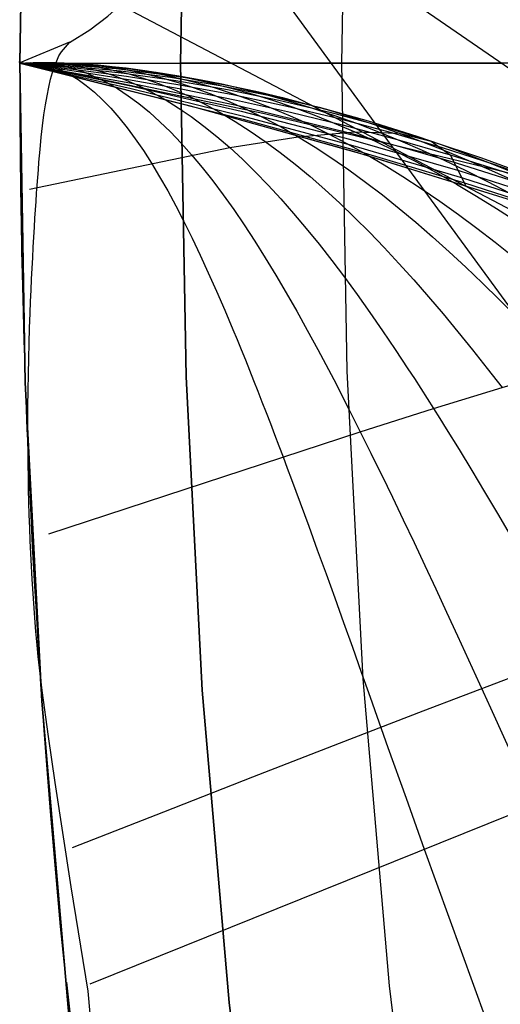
# Model space of a CAD drawing. Header units: millimetres. Extents: x -58 to 58, y -58 to 58.
# Tile 18 of 95: x -57.5 to -54.51, y -5.85 to 0.27. Entities that reach past the tile are written whole.
import ezdxf

# ---------------------------------------------------------------- set-up
doc = ezdxf.new("R2010")
doc.units = ezdxf.units.MM
doc.header["$MEASUREMENT"] = 0
doc.layers.add('Predefinito', color=5, linetype='Continuous')

msp = doc.modelspace()

# ---------------------------------------------------------------- linework, layer by layer
at = {"layer": 'Predefinito'}
for points in [[(-57.5, 0), (-57.4652, 2.0012), (-57.3607, 4), (-57.1867, 5.9939), (-56.9435, 7.9806)], [(-57.1919, 5.9446), (-57.363, 3.967), (-57.4657, 1.9847), (-57.5, 0)], [(-57.5, 0), (-57.4657, 1.9847), (-57.363, 3.967), (-57.1919, 5.9446)], [(-56.5, 0), (-56.4663, 1.9502), (-56.3654, 3.898), (-56.1972, 5.8412)], [(-56.1972, 5.8412), (-56.3654, 3.898), (-56.4663, 1.9502), (-56.5, 0)], [(-55.2026, 5.7378), (-55.3678, 3.829), (-55.4669, 1.9156), (-55.5, 0)], [(-46.9533, -4.5197), (-47.2728, -4.2924), (-47.5999, -4.0687), (-47.9347, -3.8486), (-48.2773, -3.6323), (-48.6279, -3.4197), (-48.9866, -3.2109), (-49.3534, -3.0059), (-50.1123, -2.6073), (-50.9054, -2.2243), (-51.7337, -1.8572), (-52.5984, -1.5061), (-53.5002, -1.1713), (-54.4404, -0.853), (-55.4197, -0.5515), (-56.4392, -0.2671), (-57.5, 0)], [(-56.5, 0), (-55.5, 0)], [(-57.5, 0), (-57.4657, -1.9847), (-57.363, -3.967), (-57.1919, -5.9446), (-56.9526, -7.9151), (-56.6455, -9.8761), (-56.2709, -11.8254), (-55.8292, -13.7607), (-55.3209, -15.6795), (-54.7468, -17.5796), (-54.1074, -19.4588), (-53.4035, -21.3147), (-52.636, -23.1453)], [(-52.636, -23.1453), (-53.4035, -21.3147), (-54.1074, -19.4588), (-54.7468, -17.5796), (-55.3209, -15.6795), (-55.8292, -13.7607), (-56.2709, -11.8254), (-56.6455, -9.8761), (-56.9526, -7.9151), (-57.1919, -5.9446), (-57.363, -3.967), (-57.4657, -1.9847), (-57.5, 0)], [(-46.9272, -4.5387), (-47.2454, -4.3115), (-47.5711, -4.088), (-47.9046, -3.8681), (-48.2458, -3.6519), (-48.5949, -3.4394), (-48.952, -3.2306), (-49.3173, -3.0257), (-50.0728, -2.6272), (-50.8624, -2.2442), (-51.6871, -1.877), (-52.5479, -1.5257), (-53.4456, -1.1907), (-54.3814, -0.8721), (-55.3562, -0.5702), (-56.371, -0.2853), (-57.4267, -0.0176)], [(-51.7206, -22.7428), (-52.4747, -20.944), (-53.1664, -19.1203), (-53.7946, -17.2738), (-54.3588, -15.4068), (-54.8582, -13.5213), (-55.2922, -11.6198), (-55.6604, -9.7044), (-55.9621, -7.7774), (-56.1972, -5.8412), (-56.3654, -3.898), (-56.4663, -1.9502), (-56.5, 0)], [(-56.5, 0), (-56.4663, -1.9502), (-56.3654, -3.898), (-56.1972, -5.8412), (-55.9621, -7.7774), (-55.6604, -9.7044), (-55.2922, -11.6198), (-54.8582, -13.5213), (-54.3588, -15.4068), (-53.7946, -17.2738), (-53.1664, -19.1203), (-52.4747, -20.944), (-51.7206, -22.7428)], [(56.5, 0), (-56.5, 0)], [(-55.5, 0), (-55.4669, -1.9156), (-55.3678, -3.829), (-55.2026, -5.7378), (-54.9717, -7.6398), (-54.6752, -9.5326), (-54.3136, -11.4141), (-53.8873, -13.282), (-53.3967, -15.1341), (-52.8425, -16.9681), (-52.2254, -18.7819), (-51.546, -20.5734), (-50.8051, -22.3403)]]:
    msp.add_lwpolyline(points, dxfattribs=at)
at = {"layer": 'Predefinito', "extrusion": (0.999999, -2.65723e-06, 0.001362)}
msp.add_lwpolyline([(-0.0002, 320.078), (0.507, 60.0773)], dxfattribs=at)
at = {"layer": 'Predefinito', "extrusion": (-3.64696e-06, 9.08447e-06, 1)}
msp.add_lwpolyline([(-57.1456, 0.5066), (-49.2276, -3.6494), (-48.6645, -3.965), (-48.1107, -4.2954), (-47.8375, -4.468), (-47.5674, -4.6453), (-47.0367, -5.0138), (-46.5192, -5.3993), (-46.0152, -5.8005), (-45.5221, -6.2189), (-45.0437, -6.6519), (-44.5806, -7.0994), (-44.1336, -7.5614), (-43.7017, -8.0393), (-43.2867, -8.531), (-42.8886, -9.0355), (-42.5074, -9.5522), (-42.1422, -10.0813), (-41.7937, -10.6209), (-41.4615, -11.1701), (-41.1452, -11.7281), (-40.8439, -12.2949), (-40.5574, -12.8689), (-40.2849, -13.4495), (-40.0258, -14.0358), (-39.779, -14.6275), (-39.5441, -15.2238), (-39.1067, -16.4283), (-38.7087, -17.6461), (-38.3503, -18.8761), (-38.0333, -20.1169), (-37.7586, -21.3679), (-37.6376, -21.9965), (-37.5277, -22.6272), (-37.429, -23.2599), (-37.3416, -23.8945), (-37.2658, -24.5298), (-37.2017, -25.1666), (-37.1494, -25.8045), (-37.109, -26.4434), (-37.0807, -27.082), (-37.0646, -27.7214), (-37.0609, -28.3614), (-37.0696, -29.0021), (-37.0909, -29.6414), (-37.1248, -30.2807), (-37.1712, -30.9193), (-37.2301, -31.5565), (-37.3017, -32.1919), (-37.3861, -32.8258), (-37.4836, -33.4585), (-37.5944, -34.0907), (-37.7181, -34.7195), (-37.8544, -35.3465), (-38.0028, -35.9698), (-38.1624, -36.5877), (-38.336, -37.2097), (-38.5213, -37.8243), (-38.7191, -38.4318), (-38.9303, -39.0322), (-39.1578, -39.6333), (-39.8911, -41.4123)], dxfattribs=at)
at = {"layer": 'Predefinito', "extrusion": (-3.66632e-05, 0.999992, -0.003919)}
msp.add_lwpolyline([(57.1898, 34.1556), (57.5, 1)], dxfattribs=at)
at = {"layer": 'Predefinito', "extrusion": (1, 0, 0)}
for points in [[(0, 320), (0, 345)], [(0, 359), (0, 345)]]:
    msp.add_lwpolyline(points, dxfattribs=at)
at = {"layer": 'Predefinito', "extrusion": (1.9546e-05, -1.89454e-05, 1)}
msp.add_lwpolyline([(-35.3565, -17.8847), (-35.8344, -16.6585), (-36.3551, -15.4451), (-36.6592, -14.7839), (-36.9767, -14.1275), (-37.3087, -13.4766), (-37.6563, -12.8318), (-38.0205, -12.194), (-38.4023, -11.564), (-38.8026, -10.9431), (-39.2224, -10.3324), (-39.6624, -9.7328), (-40.1231, -9.1457), (-40.6045, -8.5722), (-41.1071, -8.0134), (-41.3664, -7.74), (-41.6309, -7.4706), (-41.9006, -7.2055), (-42.1755, -6.9446), (-42.4554, -6.6882), (-42.7403, -6.4363), (-43.0301, -6.1889), (-43.3248, -5.9463), (-43.9284, -5.4756), (-44.5498, -5.0245), (-45.1876, -4.5932), (-45.8403, -4.1822), (-46.5067, -3.7915), (-47.1857, -3.4208), (-47.8763, -3.0694), (-48.5778, -2.7369), (-49.2891, -2.4226), (-50.0092, -2.126), (-50.7369, -1.8465), (-51.4713, -1.5836), (-52.2114, -1.3365), (-52.9564, -1.1046), (-53.7061, -0.8872), (-54.4599, -0.6836), (-55.9777, -0.315), (-57.5063, 0.0061)], dxfattribs=at)
at = {"layer": 'Predefinito', "extrusion": (0, 1, 0)}
for points in [[(57.5, 1), (57.4994, 0.9659), (57.4977, 0.9318), (57.4948, 0.8977), (57.4907, 0.8638), (57.4855, 0.8301), (57.4791, 0.7965), (57.4716, 0.7632), (57.4629, 0.7302), (57.4531, 0.6975), (57.4423, 0.6651), (57.4303, 0.6331), (57.4172, 0.6016), (57.4031, 0.5705), (57.3879, 0.5399), (57.3717, 0.5099), (57.3544, 0.4804), (57.3362, 0.4515), (57.317, 0.4233), (57.2968, 0.3958), (57.2757, 0.3689), (57.2537, 0.3428), (57.2308, 0.3174), (57.2071, 0.2929), (57.1826, 0.2692), (57.1572, 0.2463), (57.1311, 0.2243), (57.1042, 0.2032), (57.0767, 0.183), (57.0485, 0.1638), (57.0196, 0.1456), (56.9901, 0.1283), (56.9601, 0.1121), (56.9295, 0.0969), (56.8984, 0.0828), (56.8669, 0.0697), (56.8349, 0.0577), (56.8025, 0.0469), (56.7698, 0.0371), (56.7368, 0.0284), (56.7035, 0.0209), (56.6699, 0.0145), (56.6362, 0.0093), (56.6023, 0.0052), (56.5682, 0.0023), (56.5341, 0.0006), (56.5, 0)], [(57.5, 359), (57.4994, 359.0341), (57.4977, 359.0682), (57.4948, 359.1023), (57.4907, 359.1362), (57.4855, 359.1699), (57.4791, 359.2035), (57.4716, 359.2368), (57.4629, 359.2698), (57.4531, 359.3025), (57.4423, 359.3349), (57.4303, 359.3669), (57.4172, 359.3984), (57.4031, 359.4295), (57.3879, 359.4601), (57.3717, 359.4901), (57.3544, 359.5196), (57.3362, 359.5485), (57.317, 359.5767), (57.2968, 359.6042), (57.2757, 359.6311), (57.2537, 359.6572), (57.2308, 359.6826), (57.2071, 359.7071), (57.1826, 359.7308), (57.1572, 359.7537), (57.1311, 359.7757), (57.1042, 359.7968), (57.0767, 359.817), (57.0485, 359.8362), (57.0196, 359.8544), (56.9901, 359.8717), (56.9601, 359.8879), (56.9295, 359.9031), (56.8984, 359.9172), (56.8669, 359.9303), (56.8349, 359.9423), (56.8025, 359.9531), (56.7698, 359.9629), (56.7368, 359.9716), (56.7035, 359.9791), (56.6699, 359.9855), (56.6362, 359.9907), (56.6023, 359.9948), (56.5682, 359.9977), (56.5341, 359.9994), (56.5, 360)], [(55.5, 360), (55.4659, 359.9994), (55.4318, 359.9977), (55.3977, 359.9948), (55.3638, 359.9907), (55.3301, 359.9855), (55.2965, 359.9791), (55.2632, 359.9716), (55.2302, 359.9629), (55.1975, 359.9531), (55.1651, 359.9423), (55.1331, 359.9303), (55.1016, 359.9172), (55.0705, 359.9031), (55.0399, 359.8879), (55.0099, 359.8717), (54.9804, 359.8544), (54.9515, 359.8362), (54.9233, 359.817), (54.8958, 359.7968), (54.8689, 359.7757), (54.8428, 359.7537), (54.8174, 359.7308), (54.7929, 359.7071), (54.7692, 359.6826), (54.7463, 359.6572), (54.7243, 359.6311), (54.7032, 359.6042), (54.683, 359.5767), (54.6638, 359.5485), (54.6456, 359.5196), (54.6283, 359.4901), (54.6121, 359.4601), (54.5969, 359.4295), (54.5828, 359.3984), (54.5697, 359.3669), (54.5577, 359.3349), (54.5469, 359.3025), (54.5371, 359.2698), (54.5284, 359.2368), (54.5209, 359.2035), (54.5145, 359.1699), (54.5093, 359.1362), (54.5052, 359.1023), (54.5023, 359.0682), (54.5006, 359.0341), (54.5, 359)]]:
    msp.add_lwpolyline(points, dxfattribs=at)
at = {"layer": 'Predefinito'}
for points in [[(-56.4892, 1.368, 49.8067), (-49.1867, -3.6566, 48.9245), (-48.6788, -4.0394, 48.868), (-48.1799, -4.4379, 48.8155), (-47.692, -4.851, 48.7668), (-47.2154, -5.2776, 48.721), (-46.7502, -5.7169, 48.6772), (-46.2939, -6.1707, 48.6345), (-45.8498, -6.6363, 48.5934), (-45.4184, -7.1135, 48.5542), (-45.0002, -7.6024, 48.5173), (-44.5944, -8.1043, 48.4829), (-44.2023, -8.6173, 48.4509), (-43.824, -9.1406, 48.4214)], [(-57.1899, 0.13, 34.1553), (-57.0641, 0.2084, 34.9157), (-56.9531, 0.2918, 35.6839), (-56.8571, 0.3778, 36.4595), (-56.7763, 0.464, 37.2423), (-56.7105, 0.5482, 38.033), (-56.659, 0.6285, 38.8296), (-56.6208, 0.7036, 39.6316), (-56.5949, 0.772, 40.4381), (-56.5753, 0.8848, 42.0581), (-56.59, 0.9637, 43.6876), (-56.6302, 1.0072, 45.3244), (-56.6884, 1.0161, 46.963), (-56.7581, 0.9921, 48.5993), (-57.104, 0.5998, 56.7527), (-57.1358, 0.5383, 58.3769), (-57.1458, 0.5072, 59.9996)], [(-56.2303, 0.9136, 39.6005), (-52.4274, -4.2898, 38.6534), (-51.733, -5.2676, 38.4951), (-51.0503, -6.2743, 38.3612), (-50.3841, -7.3069, 38.2438), (-49.7324, -8.3695, 38.1326), (-49.1007, -9.4546, 38.0309), (-48.4882, -10.5647, 37.9427), (-47.8975, -11.6945, 37.8674), (-47.3273, -12.8444, 37.803), (-46.7783, -14.0092, 37.7501), (-46.2485, -15.1878, 37.709), (-45.7367, -16.3766, 37.6798), (-44.7589, -18.7781, 37.6564), (-43.8345, -21.198, 37.6798), (-42.9648, -23.6305, 37.7501)], [(-57.0753, -5.7715, 30.2004), (-57.1807, -5.1226, 30.1728), (-57.2797, -4.4736, 30.1558), (-57.3212, -4.187, 30.1532), (-57.3597, -3.9007, 30.1572), (-57.377, -3.7595, 30.163), (-57.3849, -3.6891, 30.1676), (-57.3921, -3.6188, 30.1737), (-57.396, -3.5763, 30.1783), (-57.3996, -3.534, 30.1836), (-57.4061, -3.4498, 30.1959), (-57.4146, -3.3284, 30.2165), (-57.4221, -3.2079, 30.2398), (-57.4287, -3.0883, 30.266), (-57.4343, -2.9696, 30.2955), (-57.4376, -2.8887, 30.3178), (-57.4404, -2.8087, 30.3414), (-57.4428, -2.7294, 30.3666), (-57.4448, -2.651, 30.3933), (-57.4463, -2.5732, 30.4216), (-57.4475, -2.4961, 30.4514), (-57.4484, -2.4197, 30.4828), (-57.4489, -2.3439, 30.5159), (-57.449, -2.2375, 30.5656), (-57.4485, -2.1337, 30.6181), (-57.4474, -2.0322, 30.6733), (-57.4458, -1.9329, 30.7313), (-57.4437, -1.8356, 30.7922), (-57.4411, -1.7402, 30.856), (-57.4381, -1.6466, 30.9227), (-57.4348, -1.5546, 30.9925), (-57.432, -1.4824, 31.0502), (-57.4289, -1.4118, 31.1093), (-57.4258, -1.3428, 31.1699), (-57.4225, -1.2753, 31.2318), (-57.4191, -1.2093, 31.2951), (-57.4155, -1.1445, 31.3598), (-57.4119, -1.0811, 31.426), (-57.4083, -1.0189, 31.4935), (-57.405, -0.9643, 31.555), (-57.4016, -0.911, 31.6173), (-57.3982, -0.8589, 31.6805), (-57.3948, -0.808, 31.7445), (-57.3913, -0.7583, 31.8094), (-57.3877, -0.7097, 31.8753), (-57.384, -0.6623, 31.9421), (-57.3802, -0.6161, 32.0099), (-57.3731, -0.5354, 32.1352), (-57.3656, -0.4595, 32.2623), (-57.3577, -0.3882, 32.3914), (-57.3492, -0.3216, 32.5226), (-57.34, -0.2595, 32.656), (-57.3301, -0.2018, 32.7919), (-57.3194, -0.1483, 32.9305), (-57.3077, -0.099, 33.0718), (-57.2961, -0.0571, 33.2051), (-57.2836, -0.019, 33.3394), (-57.2702, 0.0152, 33.4749), (-57.2558, 0.0454, 33.6118), (-57.2482, 0.0587, 33.6792), (-57.2403, 0.0707, 33.7469), (-57.1899, 0.13, 34.1553)], [(-57.5, 0, 337.5), (-57.4021, 0.0051, 337.6558), (-57.3047, 0.0053, 337.8116), (-57.2076, 0.0006, 337.967), (-57.1108, -0.0089, 338.1219), (-57.0144, -0.0232, 338.2762), (-56.9183, -0.0423, 338.4296), (-56.8226, -0.0661, 338.5821), (-56.7271, -0.0946, 338.7335), (-56.632, -0.1277, 338.8836), (-56.5372, -0.1654, 339.0321), (-56.4426, -0.2077, 339.1791), (-56.3484, -0.2545, 339.3242), (-56.2543, -0.3058, 339.4674), (-56.1606, -0.3615, 339.6085), (-56.0671, -0.4217, 339.7472), (-55.9738, -0.4862, 339.8835), (-55.8808, -0.555, 340.0171), (-55.788, -0.628, 340.1479), (-55.6954, -0.7051, 340.2758), (-55.6029, -0.7861, 340.4005), (-55.5106, -0.8709, 340.522), (-55.4185, -0.9593, 340.64), (-55.3265, -1.0513, 340.7543), (-55.2346, -1.1467, 340.8648), (-55.1428, -1.2453, 340.9714), (-55.0512, -1.347, 341.0739), (-54.9595, -1.4518, 341.172), (-54.868, -1.5594, 341.2657), (-54.7765, -1.6697, 341.3548), (-54.685, -1.7826, 341.4391), (-54.5935, -1.8979, 341.5184), (-54.502, -2.0156, 341.5926)], [(-57.5, 0, 338.75), (-57.4163, 0.0049, 338.9121), (-57.3329, 0.0045, 339.0741), (-57.2499, -0.0011, 339.2358), (-57.1672, -0.0117, 339.3971), (-57.0848, -0.0275, 339.5576), (-57.0026, -0.0483, 339.7174), (-56.9208, -0.0741, 339.8761), (-56.8392, -0.1049, 340.0337), (-56.7579, -0.1405, 340.1899), (-56.6768, -0.1811, 340.3445), (-56.596, -0.2264, 340.4975), (-56.5153, -0.2766, 340.6485), (-56.4349, -0.3314, 340.7975), (-56.3547, -0.391, 340.9442), (-56.2747, -0.4552, 341.0884), (-56.1949, -0.524, 341.2301), (-56.1152, -0.5974, 341.3689), (-56.0357, -0.6752, 341.5048), (-55.9563, -0.7572, 341.6376), (-55.877, -0.8434, 341.767), (-55.7978, -0.9335, 341.893), (-55.7187, -1.0275, 342.0152), (-55.6396, -1.1252, 342.1336), (-55.5606, -1.2264, 342.248), (-55.4817, -1.3311, 342.3582), (-55.4027, -1.439, 342.4639), (-55.3237, -1.55, 342.5651), (-55.2448, -1.6639, 342.6616), (-55.1657, -1.7807, 342.7531), (-55.0866, -1.9002, 342.8395), (-55.0471, -1.9609, 342.8808), (-55.0075, -2.0222, 342.9207), (-54.9679, -2.0841, 342.9592), (-54.9282, -2.1466, 342.9964), (-54.8886, -2.2097, 343.0321), (-54.8489, -2.2733, 343.0665), (-54.7694, -2.402, 343.1313), (-54.6899, -2.5328, 343.1911), (-54.6102, -2.6654, 343.2462), (-54.5305, -2.7997, 343.2968), (-54.4508, -2.9356, 343.3434)], [(-57.5, 0, 336.25), (-57.3891, 0.0047, 336.3986), (-57.2787, 0.0049, 336.5469), (-57.1686, 0.0005, 336.695), (-57.0589, -0.0085, 336.8426), (-56.9496, -0.0219, 336.9896), (-56.8407, -0.0398, 337.1359), (-56.7321, -0.0622, 337.2811), (-56.6239, -0.0889, 337.4253), (-56.516, -0.12, 337.5683), (-56.4085, -0.1554, 337.7099), (-56.3013, -0.1951, 337.8499), (-56.1944, -0.2391, 337.9882), (-56.0878, -0.2873, 338.1247), (-55.9816, -0.3397, 338.2591), (-55.8756, -0.3963, 338.3914), (-55.7699, -0.4569, 338.5214), (-55.6645, -0.5217, 338.6489), (-55.5594, -0.5904, 338.7737), (-55.4545, -0.663, 338.8958), (-55.3498, -0.7392, 339.015), (-55.2454, -0.8191, 339.131), (-55.1412, -0.9025, 339.2439), (-55.0372, -0.9892, 339.3533), (-54.9334, -1.0791, 339.4591), (-54.8297, -1.1721, 339.5613), (-54.7262, -1.2682, 339.6596), (-54.6228, -1.367, 339.7539), (-54.5196, -1.4686, 339.844), (-54.4165, -1.5729, 339.9298)], [(-57.5, 0, 340), (-57.4315, 0.004, 340.1674), (-57.3633, 0.0026, 340.3347), (-57.2953, -0.0044, 340.5017), (-57.2276, -0.0167, 340.6682), (-57.1602, -0.0344, 340.8341), (-57.093, -0.0575, 340.9991), (-57.026, -0.0858, 341.1631), (-56.9592, -0.1193, 341.3259), (-56.8927, -0.158, 341.4872), (-56.8263, -0.2018, 341.647), (-56.7601, -0.2507, 341.8049), (-56.694, -0.3046, 341.9609), (-56.6281, -0.3635, 342.1147), (-56.5624, -0.4274, 342.2661), (-56.4967, -0.4961, 342.415), (-56.4312, -0.5696, 342.5611), (-56.3658, -0.6479, 342.7043), (-56.3004, -0.7309, 342.8444), (-56.2351, -0.8183, 342.9811), (-56.1699, -0.91, 343.1143), (-56.1046, -1.0059, 343.2439), (-56.0394, -1.1059, 343.3696), (-55.9741, -1.2096, 343.4911), (-55.9089, -1.3171, 343.6085), (-55.8435, -1.4281, 343.7213), (-55.7781, -1.5425, 343.8296), (-55.7126, -1.6601, 343.933), (-55.647, -1.7808, 344.0313), (-55.6142, -1.8423, 344.0786), (-55.5813, -1.9045, 344.1245), (-55.5484, -1.9673, 344.1691), (-55.5154, -2.0309, 344.2123), (-55.4824, -2.0951, 344.254), (-55.4493, -2.1599, 344.2944), (-55.4162, -2.2253, 344.3333), (-55.3831, -2.2913, 344.3708), (-55.3499, -2.358, 344.4068), (-55.3167, -2.4251, 344.4413), (-55.2834, -2.4928, 344.4744), (-55.25, -2.5611, 344.5062), (-55.1832, -2.699, 344.5657), (-55.1162, -2.8389, 344.6202), (-55.049, -2.9805, 344.6701), (-54.9817, -3.1236, 344.7156), (-54.9141, -3.2683, 344.7571), (-54.8465, -3.4142, 344.7949), (-54.7787, -3.5614, 344.8293), (-54.7107, -3.7096, 344.8607), (-54.5745, -4.0085, 344.9156), (-54.3006, -4.6126, 345.0032)], [(-57.5, 0, 335), (-57.3773, 0.0037, 335.1403), (-57.2551, 0.0031, 335.2804), (-57.1333, -0.0017, 335.4202), (-57.0118, -0.0107, 335.5595), (-56.8908, -0.0239, 335.6983), (-56.7702, -0.0412, 335.8363), (-56.65, -0.0627, 335.9734), (-56.5301, -0.0883, 336.1095), (-56.4106, -0.1179, 336.2445), (-56.2915, -0.1516, 336.3781), (-56.1728, -0.1893, 336.5103), (-56.0544, -0.231, 336.6409), (-55.9363, -0.2766, 336.7697), (-55.8187, -0.3262, 336.8967), (-55.7013, -0.3797, 337.0217), (-55.5843, -0.437, 337.1445), (-55.4676, -0.4982, 337.2649), (-55.3512, -0.5631, 337.383), (-55.2351, -0.6316, 337.4984), (-55.1193, -0.7037, 337.6111), (-55.0037, -0.7791, 337.721), (-54.8885, -0.8578, 337.8278), (-54.7734, -0.9397, 337.9315), (-54.6587, -1.0246, 338.0318), (-54.5441, -1.1125, 338.1287), (-54.4298, -1.2033, 338.2221)], [(-57.5, 0, 341.25), (-57.4476, 0.0027, 341.4216), (-57.3954, -0.0003, 341.5931), (-57.3434, -0.0091, 341.7644), (-57.2916, -0.0236, 341.9352), (-57.24, -0.0437, 342.1054), (-57.1886, -0.0694, 342.2747), (-57.1373, -0.1006, 342.443), (-57.0862, -0.1374, 342.61), (-57.0353, -0.1795, 342.7755), (-56.9844, -0.227, 342.9394), (-56.9337, -0.2798, 343.1014), (-56.883, -0.3379, 343.2614), (-56.8325, -0.4012, 343.419), (-56.782, -0.4697, 343.5743), (-56.7315, -0.5433, 343.7268), (-56.6811, -0.622, 343.8765), (-56.6307, -0.7056, 344.023), (-56.5803, -0.7941, 344.1664), (-56.5299, -0.8872, 344.3062), (-56.4794, -0.9849, 344.4423), (-56.4289, -1.0869, 344.5746), (-56.3783, -1.1931, 344.7028), (-56.3276, -1.3032, 344.8267), (-56.2768, -1.4173, 344.9461), (-56.2258, -1.535, 345.0608), (-56.2002, -1.5952, 345.1164), (-56.1747, -1.6562, 345.1707), (-56.149, -1.7181, 345.2237), (-56.1233, -1.7808, 345.2754), (-56.0976, -1.8443, 345.3258), (-56.0718, -1.9086, 345.3749), (-56.046, -1.9736, 345.4225), (-56.0201, -2.0394, 345.4688), (-55.9941, -2.1058, 345.5137), (-55.9681, -2.173, 345.5571), (-55.942, -2.2408, 345.599), (-55.9158, -2.3093, 345.6395), (-55.8896, -2.3785, 345.6784), (-55.8633, -2.4482, 345.7157), (-55.8369, -2.5185, 345.7515), (-55.8105, -2.5894, 345.7858), (-55.7839, -2.6608, 345.8185), (-55.7573, -2.7328, 345.8499), (-55.7306, -2.8053, 345.8798), (-55.7039, -2.8783, 345.9084), (-55.6501, -3.0256, 345.9616), (-55.5961, -3.1748, 346.0099), (-55.5419, -3.3255, 346.0536), (-55.4873, -3.4777, 346.0931), (-55.4325, -3.6312, 346.1287), (-55.3775, -3.7858, 346.1608), (-55.3222, -3.9415, 346.1897), (-55.2109, -4.2552, 346.2392), (-55.0987, -4.5712, 346.2802), (-54.9857, -4.8881, 346.3152), (-54.5258, -6.1567, 346.4268)], [(-57.5, 0, 333.75), (-57.3668, 0.002, 333.8811), (-57.234, 0, 334.0121), (-57.1016, -0.0058, 334.1427), (-56.9697, -0.0155, 334.273), (-56.8381, -0.0291, 334.4026), (-56.707, -0.0465, 334.5316), (-56.5763, -0.0677, 334.6597), (-56.446, -0.0927, 334.7869), (-56.3161, -0.1215, 334.913), (-56.1865, -0.154, 335.0379), (-56.0574, -0.1903, 335.1614), (-55.9286, -0.2302, 335.2834), (-55.8003, -0.2739, 335.4039), (-55.6723, -0.3212, 335.5225), (-55.5446, -0.3721, 335.6394), (-55.4173, -0.4266, 335.7542), (-55.2904, -0.4847, 335.8669), (-55.1638, -0.5463, 335.9773), (-55.0376, -0.6113, 336.0854), (-54.9117, -0.6796, 336.1909), (-54.7861, -0.7511, 336.2937), (-54.6608, -0.8256, 336.3938), (-54.5358, -0.9032, 336.491), (-54.4111, -0.9836, 336.5851)], [(-57.5, 0, 332.5), (-57.3575, -0.0004, 332.6212), (-57.2154, -0.0044, 332.7422), (-57.0737, -0.012, 332.863), (-56.9325, -0.0231, 332.9833), (-56.7917, -0.0377, 333.1031), (-56.6513, -0.0558, 333.2223), (-56.5113, -0.0774, 333.3407), (-56.3717, -0.1024, 333.4582), (-56.2325, -0.1309, 333.5747), (-56.0937, -0.1629, 333.6901), (-55.9554, -0.1982, 333.8042), (-55.8174, -0.237, 333.917), (-55.6798, -0.2792, 334.0283), (-55.5426, -0.3247, 334.138), (-55.4058, -0.3736, 334.246), (-55.2694, -0.4259, 334.3522), (-55.1334, -0.4815, 334.4564), (-54.9977, -0.5403, 334.5585), (-54.8624, -0.6023, 334.6585), (-54.7275, -0.6673, 334.7561), (-54.5929, -0.7353, 334.8513), (-54.4586, -0.8061, 334.944)], [(-57.5, 0, 331.25), (-57.1994, -0.0103, 331.471), (-56.9004, -0.0334, 331.691), (-56.6031, -0.0691, 331.909), (-56.455, -0.0917, 332.017), (-56.3074, -0.1174, 332.1242), (-56.1602, -0.1462, 332.2305), (-56.0133, -0.1782, 332.3358), (-55.8669, -0.2133, 332.4399), (-55.7209, -0.2514, 332.5429), (-55.5753, -0.2927, 332.6444), (-55.4301, -0.3371, 332.7445), (-55.2853, -0.3845, 332.8431), (-55.1408, -0.4351, 332.94), (-54.9968, -0.4886, 333.0351), (-54.8532, -0.5452, 333.1284), (-54.7099, -0.6046, 333.2197), (-54.5671, -0.6669, 333.3088), (-54.4245, -0.7319, 333.3958)], [(-57.5, 0, 330), (-57.1859, -0.0176, 330.1987), (-56.8734, -0.0464, 330.3965), (-56.5625, -0.0865, 330.5924), (-56.2532, -0.1377, 330.7859), (-55.9455, -0.2001, 330.976), (-55.6394, -0.2737, 331.1622), (-55.3348, -0.3584, 331.3435), (-55.0319, -0.4542, 331.5192), (-54.8811, -0.5063, 331.6048), (-54.7306, -0.5611, 331.6886), (-54.5805, -0.6186, 331.7707), (-54.4308, -0.6786, 331.851)], [(-57.5, 0, 328.75), (-57.1751, -0.0263, 328.9255), (-56.8517, -0.0623, 329.1001), (-56.5297, -0.108, 329.2731), (-56.2093, -0.1635, 329.4439), (-55.8904, -0.2287, 329.6118), (-55.5731, -0.3038, 329.7761), (-55.2572, -0.3887, 329.9362), (-54.943, -0.4836, 330.0914), (-54.6303, -0.5884, 330.241), (-54.3192, -0.7027, 330.3844), (-54.0095, -0.8261, 330.521), (-53.7014, -0.9581, 330.6499), (-53.3947, -1.0983, 330.7707), (-53.0895, -1.2462, 330.8825), (-52.7856, -1.4014, 330.9848), (-52.6342, -1.4815, 331.0322), (-52.4832, -1.5633, 331.077), (-52.182, -1.7317, 331.1585), (-51.8824, -1.906, 331.2303), (-51.5843, -2.0859, 331.2936), (-51.2879, -2.271, 331.3494), (-50.9933, -2.4609, 331.3989), (-50.7006, -2.6552, 331.4432)], [(-57.5, 0, 327.5), (-57.1669, -0.0365, 327.6515), (-56.8352, -0.081, 327.8022), (-56.5048, -0.1337, 327.9516), (-56.1758, -0.1946, 328.0991), (-55.8482, -0.264, 328.244), (-55.5221, -0.3418, 328.3859), (-55.1974, -0.4281, 328.5241), (-54.8742, -0.5232, 328.6581), (-54.5525, -0.6269, 328.7873), (-54.2323, -0.7391, 328.9112), (-53.9136, -0.8594, 329.0291), (-53.5963, -0.9874, 329.1405), (-53.2805, -1.1227, 329.2448), (-52.9661, -1.265, 329.3415), (-52.6531, -1.414, 329.4301), (-52.3415, -1.5692, 329.5098), (-52.0314, -1.7304, 329.5805), (-51.7227, -1.8972, 329.6428), (-51.4156, -2.0693, 329.6978), (-51.1103, -2.2464, 329.7463), (-50.8069, -2.4282, 329.7895), (-50.5055, -2.6145, 329.8282)], [(-57.5, 0, 326.25), (-57.1611, -0.0475, 326.377), (-56.8234, -0.1014, 326.5033), (-56.4868, -0.162, 326.6285), (-56.1516, -0.2294, 326.752), (-55.8175, -0.3038, 326.8735), (-55.4848, -0.3853, 326.9924), (-55.1535, -0.474, 327.1082), (-54.8235, -0.5702, 327.2205), (-54.495, -0.6739, 327.3288), (-54.1678, -0.7849, 327.4326), (-53.8421, -0.903, 327.5314), (-53.5178, -1.0279, 327.6248), (-53.1948, -1.1593, 327.7123), (-52.8733, -1.2969, 327.7934), (-52.5531, -1.4406, 327.8676), (-52.2344, -1.59, 327.9346), (-51.9171, -1.7448, 327.994), (-51.6012, -1.905, 328.0464), (-51.287, -2.0701, 328.0926), (-50.9747, -2.2401, 328.1335), (-50.3558, -2.5937, 328.2025)], [(-57.5, 0, 325), (-56.8153, -0.122, 325.2034), (-56.1348, -0.265, 325.4033), (-55.4588, -0.4305, 325.5963), (-55.1226, -0.5222, 325.6894), (-54.7877, -0.6202, 325.7795), (-54.4541, -0.7246, 325.8665), (-54.1218, -0.8352, 325.9498), (-53.7908, -0.9519, 326.0292), (-53.4612, -1.0745, 326.1042), (-53.1329, -1.2028, 326.1745), (-52.806, -1.3368, 326.2396), (-52.4804, -1.476, 326.2993), (-52.1562, -1.6205, 326.3531), (-51.8334, -1.77, 326.4008), (-51.5121, -1.9244, 326.4429), (-51.1924, -2.0836, 326.4801), (-50.8746, -2.2475, 326.5131), (-50.2449, -2.5886, 326.5687)], [(-57.5, 0, 323.75), (-56.8101, -0.1411, 323.903), (-56.1237, -0.2984, 324.0532), (-55.4414, -0.4737, 324.1983), (-54.7635, -0.6688, 324.3361), (-54.0903, -0.8851, 324.4641), (-53.4221, -1.1222, 324.5801), (-53.0899, -1.2482, 324.6329), (-52.759, -1.3793, 324.6818), (-52.4295, -1.5151, 324.7266), (-52.1013, -1.6556, 324.767), (-51.7745, -1.8008, 324.8029), (-51.4493, -1.9506, 324.8346), (-50.8039, -2.2637, 324.8873), (-50.1664, -2.5946, 324.9291), (-49.5378, -2.9428, 324.964), (-48.9194, -3.3082, 324.9953), (-48.312, -3.6913, 325.0242), (-47.7166, -4.0929, 325.0512), (-47.1338, -4.5137, 325.0769)], [(-57.5, 0, 322.5), (-56.8067, -0.1569, 322.6021), (-56.1165, -0.3267, 322.7023), (-55.4299, -0.5111, 322.7992), (-54.7474, -0.7116, 322.8911), (-54.0692, -0.9298, 322.9764), (-53.3958, -1.1657, 323.0537), (-52.7274, -1.4192, 323.1215), (-52.0643, -1.6902, 323.1783), (-51.4069, -1.9784, 323.2233), (-50.7563, -2.284, 323.2584), (-50.1136, -2.6071, 323.2862), (-49.48, -2.9478, 323.3094), (-48.8566, -3.3062, 323.3303), (-48.2444, -3.683, 323.3495), (-47.6442, -4.0789, 323.3675), (-47.0569, -4.4944, 323.3846)], [(-57.5, 0, 321.25), (-56.1114, -0.3472, 321.3511), (-55.4219, -0.5388, 321.3995), (-54.7361, -0.7441, 321.4454), (-54.0546, -0.9644, 321.488), (-53.3777, -1.2001, 321.5266), (-52.7059, -1.4515, 321.5604), (-52.0395, -1.719, 321.5887), (-51.379, -2.0029, 321.6111), (-50.7255, -2.3037, 321.6285), (-50.08, -2.6219, 321.6423), (-49.4438, -2.9577, 321.6539), (-48.8178, -3.3117, 321.6642), (-48.2031, -3.6845, 321.6738), (-47.6006, -4.0767, 321.6827), (-47.0111, -4.489, 321.6912)], [(-57.5, 0, 345), (-57.5, -0.0033, 345.1652), (-57.5, -0.0104, 345.3304), (-57.5, -0.016, 345.413), (-57.5, -0.0232, 345.4956), (-57.5, -0.0417, 345.6608), (-57.5, -0.0657, 345.826), (-57.4999, -0.0954, 345.9912), (-57.4999, -0.1124, 346.0738), (-57.4999, -0.131, 346.1564), (-57.4998, -0.1511, 346.2389), (-57.4997, -0.1728, 346.3215), (-57.4997, -0.196, 346.4041), (-57.4996, -0.2208, 346.4866), (-57.4995, -0.2473, 346.5691), (-57.4994, -0.2753, 346.6517), (-57.4992, -0.3051, 346.7342), (-57.4991, -0.3366, 346.8167), (-57.4989, -0.3698, 346.8992), (-57.4986, -0.4048, 346.9818), (-57.4983, -0.4417, 347.0643), (-57.498, -0.4804, 347.1468), (-57.4977, -0.521, 347.2293), (-57.4973, -0.5636, 347.3119), (-57.4968, -0.6081, 347.3944), (-57.4963, -0.6546, 347.4769), (-57.4957, -0.7031, 347.5594), (-57.4951, -0.7538, 347.642), (-57.4943, -0.8064, 347.7245), (-57.4936, -0.8612, 347.807), (-57.4927, -0.9181, 347.8896), (-57.4917, -0.9773, 347.9721), (-57.4906, -1.0389, 348.0547), (-57.4894, -1.103, 348.1372), (-57.4881, -1.1697, 348.2197), (-57.4866, -1.2391, 348.3023), (-57.485, -1.3114, 348.3848), (-57.4833, -1.3871, 348.4673), (-57.4813, -1.4662, 348.5499), (-57.4791, -1.5492, 348.6324), (-57.4767, -1.6363, 348.715), (-57.474, -1.728, 348.7975), (-57.471, -1.8248, 348.88), (-57.4677, -1.9273, 348.9625), (-57.4639, -2.0363, 349.0452), (-57.4597, -2.1526, 349.1278), (-57.4574, -2.214, 349.1691), (-57.4549, -2.2778, 349.2104), (-57.4522, -2.3443, 349.2517), (-57.4493, -2.4134, 349.293), (-57.4463, -2.4855, 349.3344), (-57.443, -2.5608, 349.3757), (-57.4394, -2.6398, 349.417), (-57.4355, -2.7231, 349.4583), (-57.4313, -2.8111, 349.4996), (-57.4266, -2.9044, 349.5409), (-57.4215, -3.0035, 349.5822), (-57.4159, -3.1089, 349.6234), (-57.4097, -3.2218, 349.6647), (-57.4026, -3.3458, 349.706), (-57.3986, -3.413, 349.7266), (-57.3943, -3.4849, 349.7472), (-57.3895, -3.5636, 349.7679), (-57.384, -3.6509, 349.7885), (-57.3777, -3.7487, 349.8091), (-57.3702, -3.8629, 349.8296), (-57.3606, -4.0021, 349.8502), (-57.3483, -4.1747, 349.8706), (-57.3321, -4.3905, 349.8909), (-57.3114, -4.6532, 349.911), (-57.2488, -5.3691, 349.9504), (-57.1238, -6.5666, 349.9858)], [(-57.439, -0.7831, 347.8126), (-56.1949, -0.524, 341.2301), (-55.7699, -0.4569, 338.5214), (-55.4173, -0.4266, 335.7542), (-55.1408, -0.4351, 332.94), (-54.943, -0.4836, 330.0914), (-54.8235, -0.5702, 327.2205), (-54.7264, -0.7619, 320)], [(-57.3194, -2.9261, 349.7318), (-55.3831, -2.2913, 344.3708), (-54.9282, -2.1466, 342.9964), (-54.502, -2.0156, 341.5926), (-54.1077, -1.9, 340.1597), (-53.7475, -1.8008, 338.6988), (-53.4223, -1.7185, 337.2128), (-53.1327, -1.6533, 335.7046), (-52.8792, -1.6055, 334.1773), (-52.6625, -1.5754, 332.6338), (-52.4832, -1.5633, 331.077), (-52.3415, -1.5692, 329.5098), (-52.2344, -1.59, 327.9346), (-52.1013, -1.6556, 324.767), (-52.0213, -1.7369, 320)], [(-57.172, -4.8774, 30.2292), (-56.6049, -4.6548, 31.2151), (-56.051, -4.4383, 32.2266), (-55.5124, -4.2289, 33.2635), (-54.9914, -4.0276, 34.3258), (-54.4903, -3.8357, 35.4134), (-54.0114, -3.6541, 36.5261), (-53.5569, -3.484, 37.6638), (-53.1291, -3.3264, 38.8264), (-52.7202, -3.1788, 40.0439), (-52.3422, -3.0457, 41.2852), (-51.9955, -2.9273, 42.5482), (-51.6806, -2.8237, 43.8306), (-51.398, -2.7353, 45.1303), (-51.1481, -2.662, 46.4449), (-50.9313, -2.6043, 47.7723), (-50.7481, -2.5621, 49.1103), (-50.5983, -2.5353, 50.4566), (-50.4788, -2.5217, 51.81), (-50.3858, -2.5186, 53.1689), (-50.3157, -2.5234, 54.5321), (-50.1875, -2.5696, 59.9993)], [(-57.0625, -5.7248, 350.2251), (-54.3006, -4.6126, 345.0032), (-53.9702, -4.4805, 344.3311), (-53.651, -4.3535, 343.6496), (-53.3406, -4.2307, 342.9564), (-53.0414, -4.113, 342.2548), (-52.7527, -4.0003, 341.541), (-52.4764, -3.8933, 340.8189), (-52.2114, -3.7916, 340.0851), (-51.9591, -3.6959, 339.3437), (-51.7184, -3.6055, 338.5917), (-51.4906, -3.5211, 337.8332), (-51.2747, -3.4422, 337.0652), (-51.0717, -3.3693, 336.2915), (-50.881, -3.3021, 335.5096), (-50.7033, -3.2409, 334.7227)], [(-57.2093, -5.7153, 30.0165), (-57.0072, -7.5148, 29.9926), (-56.8242, -8.8005, 29.9949), (-56.61, -10.0768, 30.0023), (-56.3674, -11.3536, 30.0025), (-56.0975, -12.6225, 29.9993), (-55.7982, -13.8864, 29.999), (-55.4706, -15.1412, 30.0002), (-55.1145, -16.3901, 30.0004), (-54.7306, -17.6298, 30), (-54.3186, -18.8612, 29.9999), (-53.8788, -20.0829, 30), (-53.4112, -21.2953, 30), (-52.9164, -22.4967, 30)], [(-53.028, -22.6121, 30.1151), (-53.5139, -21.4101, 30.1242), (-53.9711, -20.1965, 30.1327), (-54.3991, -18.9731, 30.1404), (-54.7979, -17.7392, 30.1477), (-55.167, -16.4963, 30.1547), (-55.5067, -15.2434, 30.1605), (-55.8163, -13.9837, 30.1646), (-56.096, -12.7141, 30.1696), (-56.3448, -11.4385, 30.1769), (-56.5646, -10.1539, 30.1801), (-56.7548, -8.869, 30.1753), (-56.9121, -7.5736, 30.1749), (-57.0753, -5.7715, 30.2004)]]:
    msp.add_polyline3d(points, dxfattribs=at)

doc.saveas('drawing.dxf')
